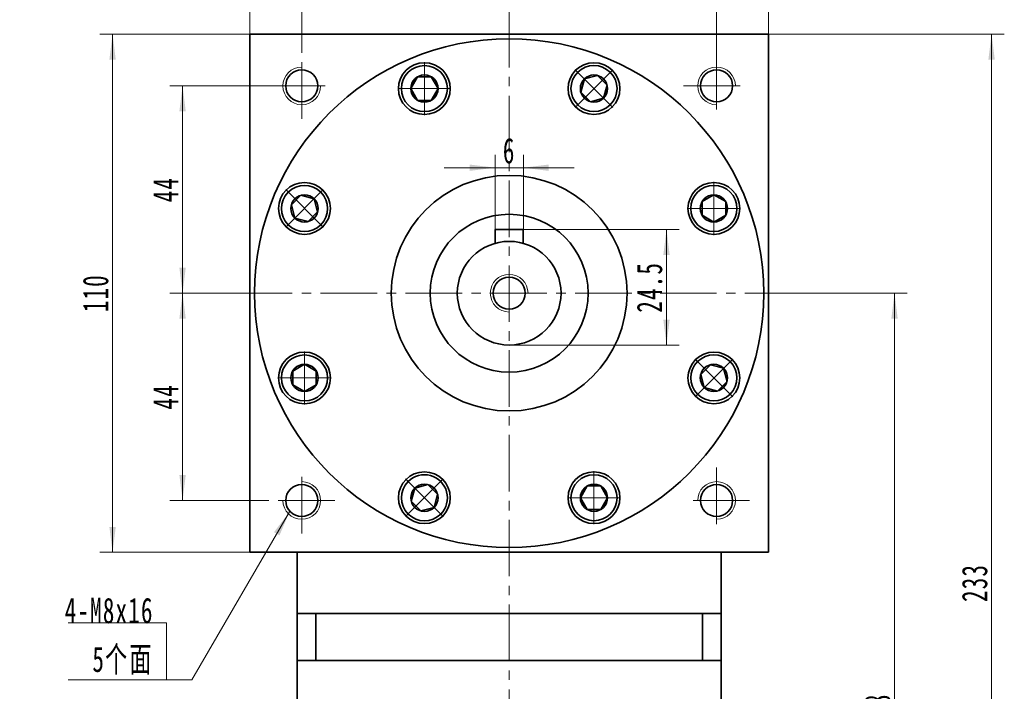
# Model space of a CAD drawing. Header units: millimetres. Extents: x 1110 to 2087, y -85 to 606.
# Tile 5 of 6: x 1616 to 1825, y 338 to 480. Entities that reach past the tile are written whole.
import ezdxf

# ---------------------------------------------------------------- set-up
doc = ezdxf.new("R2010")
doc.units = ezdxf.units.MM
doc.set_wipeout_variables(frame=1)
doc.linetypes.add('点画线', pattern=[18, 12, -2, 2, -2])
doc.layers.get('0').update_dxf_attribs({"lineweight": 35})
for name, color, linetype, lineweight in [('EB0', 7, 'Continuous', 35), ('中心线层', 1, '点画线', 18), ('尺寸线层', 3, 'Continuous', 18), ('粗实线层', 7, 'Continuous', 35)]:
    doc.layers.add(name, color=color, linetype=linetype, lineweight=lineweight)
doc.styles.add('标准', font='txt', dxfattribs={"width": 0.667})
doc.dimstyles.new('a4-1-1', dxfattribs={"dimtxt": 3, "dimasz": 3, "dimexe": 1.5, "dimexo": 0, "dimgap": 0.5, "dimtad": 1, "dimdec": 3, "dimdsep": 46, "dimtxsty": '标准', "dimblk": '_CAXARROW', "dimcen": 0, "dimdle": 6, "dimazin": 2, "dimtfac": 0.707107, "dimtdec": 3, "dimtix": 1, "dimtmove": 2, "dimatfit": 3, "dimfxl": 0, "dimfrac": 2, "dimtolj": 1, "dimarcsym": 0})

# ---------------------------------------------------------------- blocks, each defined once
blk = doc.blocks.new('*X14')
at = {"layer": '尺寸线层', "linetype": 'Continuous'}
for points in [[(1665, 502.89), (1670.4, 503.57), (1670.4, 502.22)], [(1775, 502.89), (1769.6, 503.57), (1769.6, 502.22)]]:
    blk.add_hatch(color=0, dxfattribs=at).paths.add_polyline_path(points, flags=0)
at = {"layer": '尺寸线层', "color": 0, "linetype": 'Continuous'}
for p, q in [((1665, 477.06), (1665, 505.59)), ((1775, 477.06), (1775, 505.59)), ((1665, 502.89), (1775, 502.89))]:
    blk.add_line(p, q, dxfattribs=at)
at = {"layer": '尺寸线层', "color": 0, "insert": (1720, 506.47), "char_height": 5.4, "width": 14.3527, "attachment_point": 5, "line_spacing_factor": 1.15057, "style": '标准'}
blk.add_mtext('\\T1.1;110', dxfattribs=at)
blk = doc.blocks.new('_CAXARROW')
blk.add_hatch(color=0).paths.add_polyline_path([(0, 0), (-1, 0.125), (-1, -0.125)], flags=0)
blk = doc.blocks.new('*X15')
at = {"layer": '尺寸线层', "linetype": 'Continuous'}
for points in [[(1635.87, 477.06), (1635.19, 471.66), (1636.54, 471.66)], [(1635.87, 367.06), (1635.19, 372.46), (1636.54, 372.46)]]:
    blk.add_hatch(color=0, dxfattribs=at).paths.add_polyline_path(points, flags=0)
at = {"layer": '尺寸线层', "color": 0, "linetype": 'Continuous'}
for p, q in [((1665, 477.06), (1633.17, 477.06)), ((1635.87, 367.06), (1635.87, 477.06)), ((1665, 367.06), (1633.17, 367.06))]:
    blk.add_line(p, q, dxfattribs=at)
at = {"layer": '尺寸线层', "color": 0, "insert": (1632.29, 422.06), "char_height": 5.4, "width": 14.3527, "attachment_point": 5, "rotation": 90, "line_spacing_factor": 1.15057, "style": '标准'}
blk.add_mtext('\\T1.1;110', dxfattribs=at)
blk = doc.blocks.new('*X16')
at = {"layer": '尺寸线层', "linetype": 'Continuous'}
for points in [[(1650.72, 466.06), (1651.39, 460.66), (1650.04, 460.66)], [(1650.72, 422.06), (1651.39, 427.46), (1650.04, 427.46)]]:
    blk.add_hatch(color=0, dxfattribs=at).paths.add_polyline_path(points, flags=0)
at = {"layer": '尺寸线层', "color": 0, "linetype": 'Continuous'}
for p, q in [((1669, 466.06), (1648.02, 466.06)), ((1650.72, 466.06), (1650.72, 422.06)), ((1662, 422.06), (1648.02, 422.06))]:
    blk.add_line(p, q, dxfattribs=at)
at = {"layer": '尺寸线层', "color": 0, "insert": (1647.14, 444.06), "char_height": 5.4, "width": 10.8, "attachment_point": 5, "rotation": 90, "line_spacing_factor": 1.15057, "style": '标准'}
blk.add_mtext('\\T1.1;44', dxfattribs=at)
blk = doc.blocks.new('*X17')
at = {"layer": '尺寸线层', "linetype": 'Continuous'}
for points in [[(1650.72, 422.06), (1651.39, 416.66), (1650.04, 416.66)], [(1650.72, 378.06), (1651.39, 383.46), (1650.04, 383.46)]]:
    blk.add_hatch(color=0, dxfattribs=at).paths.add_polyline_path(points, flags=0)
at = {"layer": '尺寸线层', "color": 0, "linetype": 'Continuous'}
for p, q in [((1662, 422.06), (1648.02, 422.06)), ((1650.72, 422.06), (1650.72, 378.06)), ((1669, 378.06), (1648.02, 378.06))]:
    blk.add_line(p, q, dxfattribs=at)
at = {"layer": '尺寸线层', "color": 0, "insert": (1647.14, 400.06), "char_height": 5.4, "width": 10.8, "attachment_point": 5, "rotation": 90, "line_spacing_factor": 1.15057, "style": '标准'}
blk.add_mtext('\\T1.1;44', dxfattribs=at)
blk = doc.blocks.new('*X18')
at = {"layer": '尺寸线层', "linetype": 'Continuous'}
for points in [[(1676, 488.64), (1681.4, 489.31), (1681.4, 487.96)], [(1720, 488.64), (1714.6, 489.31), (1714.6, 487.96)]]:
    blk.add_hatch(color=0, dxfattribs=at).paths.add_polyline_path(points, flags=0)
at = {"layer": '尺寸线层', "color": 0, "linetype": 'Continuous'}
for p, q in [((1676, 473.06), (1676, 491.34)), ((1720, 480.06), (1720, 491.34)), ((1676, 488.64), (1720, 488.64))]:
    blk.add_line(p, q, dxfattribs=at)
at = {"layer": '尺寸线层', "color": 0, "insert": (1698, 492.21), "char_height": 5.4, "width": 10.8, "attachment_point": 5, "line_spacing_factor": 1.15057, "style": '标准'}
blk.add_mtext('\\T1.1;44', dxfattribs=at)
blk = doc.blocks.new('*X19')
at = {"layer": '尺寸线层', "linetype": 'Continuous'}
for points in [[(1720, 488.64), (1725.4, 489.31), (1725.4, 487.96)], [(1764, 488.64), (1758.6, 489.31), (1758.6, 487.96)]]:
    blk.add_hatch(color=0, dxfattribs=at).paths.add_polyline_path(points, flags=0)
at = {"layer": '尺寸线层', "color": 0, "linetype": 'Continuous'}
for p, q in [((1720, 480.06), (1720, 491.34)), ((1764, 473.06), (1764, 491.34)), ((1720, 488.64), (1764, 488.64))]:
    blk.add_line(p, q, dxfattribs=at)
at = {"layer": '尺寸线层', "color": 0, "insert": (1742, 492.21), "char_height": 5.4, "width": 10.8, "attachment_point": 5, "line_spacing_factor": 1.15057, "style": '标准'}
blk.add_mtext('\\T1.1;44', dxfattribs=at)
blk = doc.blocks.new('*X20')
at = {"layer": '尺寸线层', "linetype": 'Continuous'}
for points in [[(1801.73, 422.06), (1802.41, 416.66), (1801.06, 416.66)], [(1801.73, 244.06), (1802.41, 249.46), (1801.06, 249.46)]]:
    blk.add_hatch(color=0, dxfattribs=at).paths.add_polyline_path(points, flags=0)
at = {"layer": '尺寸线层', "color": 0, "linetype": 'Continuous'}
for p, q in [((1778, 422.06), (1804.43, 422.06)), ((1801.73, 422.06), (1801.73, 244.06)), ((1785, 244.06), (1804.43, 244.06))]:
    blk.add_line(p, q, dxfattribs=at)
at = {"layer": '尺寸线层', "color": 0, "insert": (1798.16, 333.06), "char_height": 5.4, "width": 14.0022, "attachment_point": 5, "rotation": 90, "line_spacing_factor": 1.15057, "style": '标准'}
blk.add_mtext('\\T1.1;178', dxfattribs=at)
blk = doc.blocks.new('*X21')
at = {"layer": '尺寸线层', "linetype": 'Continuous'}
for points in [[(1822.32, 477.06), (1823, 471.66), (1821.65, 471.66)], [(1822.32, 244.06), (1823, 249.46), (1821.65, 249.46)]]:
    blk.add_hatch(color=0, dxfattribs=at).paths.add_polyline_path(points, flags=0)
at = {"layer": '尺寸线层', "color": 0, "linetype": 'Continuous'}
for p, q in [((1775, 477.06), (1825.02, 477.06)), ((1822.32, 477.06), (1822.32, 244.06)), ((1785, 244.06), (1825.02, 244.06))]:
    blk.add_line(p, q, dxfattribs=at)
at = {"layer": '尺寸线层', "color": 0, "insert": (1818.75, 360.56), "char_height": 5.4, "width": 14.4695, "attachment_point": 5, "rotation": 90, "line_spacing_factor": 1.15057, "style": '标准'}
blk.add_mtext('\\T1.1;233', dxfattribs=at)
blk = doc.blocks.new('*X22')
at = {"layer": '中心线层', "linetype": '点画线', "lineweight": 18}
for p, q in [((0, -5.64), (0, 5.64)), ((-5.64, 0), (5.64, 0))]:
    blk.add_line(p, q, dxfattribs=at)
at = {"layer": '粗实线层'}
for p, q in [((-2.89, 0), (-1.44, 2.5)), ((-1.44, 2.5), (1.44, 2.5)), ((2.89, 0), (1.44, 2.5)), ((2.89, 0), (1.44, 2.5)), ((-2.89, 0), (-1.44, -2.5)), ((2.89, 0), (1.44, -2.5)), ((-1.44, -2.5), (1.44, -2.5))]:
    blk.add_line(p, q, dxfattribs=at)
blk.add_circle((0, 0), 2.89, dxfattribs=at)
for start, end in [(0, 180), (180, 360)]:
    blk.add_arc((0, 0), 4.89, start, end, dxfattribs=at)
blk = doc.blocks.new('*X23')
at = {"layer": '尺寸线层', "linetype": 'Continuous'}
for points in [[(1753.37, 435.56), (1754.04, 430.16), (1752.69, 430.16)], [(1753.37, 411.06), (1754.04, 416.46), (1752.69, 416.46)]]:
    blk.add_hatch(color=0, dxfattribs=at).paths.add_polyline_path(points, flags=0)
at = {"layer": '尺寸线层', "color": 0, "linetype": 'Continuous'}
for p, q in [((1723, 435.56), (1756.07, 435.56)), ((1753.37, 435.56), (1753.37, 411.06)), ((1720, 411.06), (1756.07, 411.06))]:
    blk.add_line(p, q, dxfattribs=at)
at = {"layer": '尺寸线层', "color": 0, "insert": (1749.79, 423.31), "char_height": 5.4, "width": 19.7184, "attachment_point": 5, "rotation": 90, "line_spacing_factor": 1.15057, "style": '标准'}
blk.add_mtext('\\T1.1;24.5', dxfattribs=at)
blk = doc.blocks.new('*X24')
at = {"layer": '尺寸线层', "linetype": 'Continuous'}
for points in [[(1717, 448.7), (1711.6, 448.02), (1711.6, 449.37)], [(1723, 448.7), (1728.4, 448.02), (1728.4, 449.37)]]:
    blk.add_hatch(color=0, dxfattribs=at).paths.add_polyline_path(points, flags=0)
at = {"layer": '尺寸线层', "color": 0, "linetype": 'Continuous'}
for p, q in [((1717, 435.56), (1717, 451.4)), ((1723, 435.56), (1723, 451.4)), ((1733.8, 448.7), (1706.2, 448.7))]:
    blk.add_line(p, q, dxfattribs=at)
at = {"layer": '尺寸线层', "color": 0, "insert": (1720, 452.27), "char_height": 5.4, "width": 10.8, "attachment_point": 5, "line_spacing_factor": 1.15057, "style": '标准'}
blk.add_mtext('\\T1.1;6', dxfattribs=at)
blk = doc.blocks.new('*X28')
at = {"layer": '尺寸线层', "linetype": 'Continuous'}
blk.add_hatch(color=0, dxfattribs=at).paths.add_polyline_path([(26.13, 35.68), (24, 30.67), (22.84, 31.35)], flags=0)
at = {"layer": '尺寸线层', "color": 0, "linetype": 'Continuous'}
blk.add_line((26.13, 35.68), (5.4, 0), dxfattribs=at)
at = {"layer": '尺寸线层', "color": 0}
for p, q in [((0, 12.11), (-20.82, 12.11)), ((0, 0), (0, 12.11)), ((0, 0), (-20.82, 0)), ((5.4, 0), (0, 0))]:
    blk.add_line(p, q, dxfattribs=at)
at = {"layer": '尺寸线层', "color": 0, "insert": (-2.7, 1.08), "char_height": 5.4, "width": 36.2438, "attachment_point": 9, "line_spacing_factor": 1.15057, "style": '标准'}
blk.add_mtext('\\T1.1;4-M8x16\\P5个面', dxfattribs=at)

msp = doc.modelspace()

# ---------------------------------------------------------------- linework, layer by layer
at = {"layer": 'EB0'}
for p, q in [((1764.9965, 354.0642), (1674.9965, 354.0642)), ((1674.9965, 354.0642), (1674.9965, 344.0642)), ((1678.9965, 354.0642), (1678.9965, 344.0642)), ((1759.9965, 354.0642), (1764.9965, 354.0642)), ((1760.9965, 354.0642), (1760.9965, 344.0642)), ((1764.9965, 354.0642), (1764.9965, 344.0642)), ((1674.9965, 344.0642), (1674.9965, 309.5642)), ((1764.9965, 344.0642), (1674.9965, 344.0642)), ((1764.9965, 344.0642), (1764.9965, 309.5642))]:
    msp.add_line(p, q, dxfattribs=at)
at = {"layer": '中心线层'}
for p, q in [((1719.9965, 235.9705), (1719.9965, 480.0594)), ((1675.9965, 459.0642), (1675.9965, 473.0642)), ((1763.9965, 473.0642), (1763.9965, 459.0642)), ((1668.9965, 466.0642), (1682.9965, 466.0642)), ((1756.9965, 466.0642), (1770.9965, 466.0642)), ((1661.9965, 422.0642), (1777.9965, 422.0642)), ((1675.9965, 371.0642), (1675.9965, 385.0642)), ((1763.9965, 385.0642), (1763.9965, 371.0642)), ((1682.9965, 378.0642), (1668.9965, 378.0642)), ((1770.9965, 378.0642), (1756.9965, 378.0642))]:
    msp.add_line(p, q, dxfattribs=at)
at = {"layer": '粗实线层'}
for p, q in [((1722.9965, 435.5642), (1716.9965, 435.5642)), ((1716.9965, 435.5642), (1716.9965, 432.6472)), ((1722.9965, 435.5642), (1722.9965, 432.6472)), ((1674.9965, 354.0642), (1674.9965, 367.0642)), ((1764.9965, 354.0642), (1764.9965, 367.0642))]:
    msp.add_line(p, q, dxfattribs=at)
for points in [[(1664.9965, 367.0642), (1664.9965, 477.0642)], [(1664.9965, 476.4642), (1664.9965, 477.0642), (1774.9965, 477.0642), (1774.9965, 476.4642)], [(1774.9965, 367.0642), (1774.9965, 477.0642)], [(1774.9965, 367.0642), (1664.9965, 367.0642)]]:
    msp.add_lwpolyline(points, dxfattribs=at)
for centre, radius in [((1719.9965, 422.0642), 54), ((1702.0104, 465.4865), 5.5), ((1737.9826, 465.4865), 5.5), ((1675.9965, 466.0642), 3.4), ((1763.9965, 466.0642), 3.4), ((1719.9965, 422.0642), 25), ((1676.5741, 440.0503), 5.5), ((1763.4188, 440.0503), 5.5), ((1719.9965, 422.0642), 16.75), ((1719.9965, 422.0642), 11), ((1719.9965, 422.0642), 3.4), ((1676.5741, 404.0781), 5.5), ((1763.4188, 404.0781), 5.5), ((1702.0104, 378.6419), 5.5), ((1737.9826, 378.6419), 5.5), ((1675.9965, 378.0642), 3.4), ((1763.9965, 378.0642), 3.4)]:
    msp.add_circle(centre, radius, dxfattribs=at)
at = {"layer": '粗实线层', "lineweight": 18}
for centre, start, end in [((1675.9965, 466.0642), 90, 360), ((1763.9965, 466.0642), 0, 270), ((1719.9965, 422.0642), 0, 270), ((1675.9965, 378.0642), 180, 90), ((1763.9965, 378.0642), 270, 180)]:
    msp.add_arc(centre, 4, start, end, dxfattribs=at)

# ---------------------------------------------------------------- block references
at = {"layer": '尺寸线层'}
msp.add_blockref('*X28', (1647.2802, 339.9984), dxfattribs=at)

# ---------------------------------------------------------------- dimensions: what is measured, and where the dimension line sits
for base, p1, p2, picture, middle in [((1774.9965, 502.8942), (1664.9965, 477.0642), (1774.9965, 477.0642), '*X14', (1719.9965, 506.4651)), ((1719.9965, 488.6382), (1675.9965, 473.0642), (1719.9965, 480.0594), '*X18', (1697.9965, 492.2091)), ((1763.9965, 488.6382), (1719.9965, 480.0594), (1763.9965, 473.0642), '*X19', (1741.9965, 492.2091)), ((1716.9965, 448.6976), (1722.9965, 435.5642), (1716.9965, 435.5642), '*X24', (1719.9965, 452.2684))]:
    dim = msp.add_linear_dim(base=base, p1=p1, p2=p2, dimstyle='a4-1-1', override={"dimsah": 1, "dimtfill": 1, "dimtzin": 8}, dxfattribs=at)
    dim.commit()
    dim.dimension.update_dxf_attribs({"geometry": picture, "text_midpoint": middle})
for base, p1, p2, angle, picture, middle in [((1635.8653, 477.0642), (1664.9965, 367.0642), (1664.9965, 477.0642), 90, '*X15', (1632.2945, 422.0642)), ((1822.3211, 244.0638), (1774.9965, 477.0642), (1784.9965, 244.0638), 270, '*X21', (1818.7503, 360.564)), ((1650.7153, 422.0642), (1668.9965, 466.0642), (1661.9965, 422.0642), 270, '*X16', (1647.1445, 444.0642)), ((1753.3652, 411.0642), (1722.9965, 435.5642), (1719.9965, 411.0642), 270, '*X23', (1749.7944, 423.3142)), ((1650.7153, 378.0642), (1661.9965, 422.0642), (1668.9965, 378.0642), 270, '*X17', (1647.1445, 400.0642)), ((1801.7303, 244.0638), (1777.9965, 422.0642), (1784.9965, 244.0638), 270, '*X20', (1798.1595, 333.064))]:
    dim = msp.add_linear_dim(base=base, p1=p1, p2=p2, angle=angle, dimstyle='a4-1-1', override={"dimsah": 1, "dimtfill": 1, "dimtzin": 8}, dxfattribs=at)
    dim.commit()
    dim.dimension.update_dxf_attribs({"geometry": picture, "text_midpoint": middle})

# ---------------------------------------------------------------- next in the draw order: wipeouts: each hides what was drawn before it
for points in [[(1706.9004, 465.4865), (1706.9003, 465.514), (1706.9, 465.5415), (1706.8997, 465.569), (1706.8991, 465.5964), (1706.8984, 465.6239), (1706.8976, 465.6514), (1706.8966, 465.6788), (1706.8954, 465.7063), (1706.8941, 465.7337), (1706.8926, 465.7612), (1706.891, 465.7886), (1706.8892, 465.816), (1706.8873, 465.8434), (1706.8852, 465.8708), (1706.883, 465.8982), (1706.8806, 465.9256), (1706.8781, 465.9529), (1706.8754, 465.9803), (1706.8725, 466.0076), (1706.8695, 466.0349), (1706.8663, 466.0622), (1706.863, 466.0895), (1706.8596, 466.1167), (1706.856, 466.144), (1706.8522, 466.1712), (1706.8483, 466.1984), (1706.8442, 466.2256), (1706.84, 466.2527), (1706.8356, 466.2798), (1706.831, 466.3069), (1706.831, 466.3069), (1706.7874, 466.5313), (1706.7334, 466.7533), (1706.6691, 466.9726), (1706.5945, 467.1887), (1706.51, 467.401), (1706.4156, 467.6092), (1706.3116, 467.8127), (1706.1983, 468.0111), (1706.0757, 468.204), (1705.9443, 468.391), (1705.8043, 468.5717), (1705.656, 468.7456), (1705.4998, 468.9123), (1705.3359, 469.0716), (1705.1647, 469.2231), (1704.9867, 469.3664), (1704.8022, 469.5012), (1704.6115, 469.6273), (1704.4152, 469.7443), (1704.2137, 469.852), (1704.0073, 469.9502), (1703.7965, 470.0386), (1703.5819, 470.1171), (1703.3638, 470.1855), (1703.1428, 470.2436), (1702.9193, 470.2913), (1702.6938, 470.3285), (1702.4668, 470.3552), (1702.2388, 470.3712), (1702.0104, 470.3765), (1702.0104, 470.3765), (1701.7819, 470.3712), (1701.5539, 470.3552), (1701.3269, 470.3285), (1701.1014, 470.2913), (1700.8779, 470.2436), (1700.6569, 470.1855), (1700.4388, 470.1171), (1700.2242, 470.0386), (1700.0134, 469.9502), (1699.807, 469.852), (1699.6055, 469.7443), (1699.4092, 469.6273), (1699.2185, 469.5012), (1699.034, 469.3664), (1698.856, 469.2231), (1698.6848, 469.0716), (1698.5209, 468.9123), (1698.3647, 468.7456), (1698.2164, 468.5717), (1698.0764, 468.391), (1697.945, 468.204), (1697.8224, 468.0111), (1697.7091, 467.8127), (1697.6051, 467.6092), (1697.5107, 467.401), (1697.4262, 467.1887), (1697.3516, 466.9726), (1697.2873, 466.7533), (1697.2333, 466.5313), (1697.1897, 466.3069), (1697.1897, 466.3069), (1697.1851, 466.2798), (1697.1807, 466.2527), (1697.1765, 466.2256), (1697.1724, 466.1984), (1697.1685, 466.1712), (1697.1647, 466.144), (1697.1611, 466.1167), (1697.1577, 466.0895), (1697.1544, 466.0622), (1697.1512, 466.0349), (1697.1482, 466.0076), (1697.1453, 465.9803), (1697.1426, 465.9529), (1697.1401, 465.9256), (1697.1377, 465.8982), (1697.1355, 465.8708), (1697.1334, 465.8434), (1697.1315, 465.816), (1697.1297, 465.7886), (1697.1281, 465.7612), (1697.1266, 465.7337), (1697.1253, 465.7063), (1697.1241, 465.6788), (1697.1231, 465.6514), (1697.1223, 465.6239), (1697.1216, 465.5964), (1697.121, 465.569), (1697.1207, 465.5415), (1697.1204, 465.514), (1697.1204, 465.4865), (1697.1204, 465.4865), (1697.1271, 465.2306), (1697.1471, 464.9754), (1697.1806, 464.7216), (1697.2272, 464.4698), (1697.287, 464.2209), (1697.3597, 463.9754), (1697.4451, 463.7341), (1697.5431, 463.4976), (1697.6533, 463.2665), (1697.7755, 463.0415), (1697.9093, 462.8232), (1698.0543, 462.6123), (1698.2101, 462.4092), (1698.3764, 462.2145), (1698.5526, 462.0288), (1698.7383, 461.8526), (1698.933, 461.6863), (1699.1361, 461.5304), (1699.3471, 461.3854), (1699.5654, 461.2517), (1699.7903, 461.1295), (1700.0214, 461.0193), (1700.2579, 460.9213), (1700.4993, 460.8359), (1700.7447, 460.7632), (1700.9937, 460.7034), (1701.2454, 460.6567), (1701.4992, 460.6233), (1701.7544, 460.6032), (1702.0104, 460.5965), (1702.0104, 460.5965), (1702.2663, 460.6032), (1702.5215, 460.6233), (1702.7753, 460.6567), (1703.027, 460.7034), (1703.276, 460.7632), (1703.5214, 460.8359), (1703.7628, 460.9213), (1703.9993, 461.0193), (1704.2304, 461.1295), (1704.4554, 461.2517), (1704.6736, 461.3854), (1704.8846, 461.5304), (1705.0877, 461.6863), (1705.2824, 461.8526), (1705.4681, 462.0288), (1705.6443, 462.2145), (1705.8106, 462.4092), (1705.9664, 462.6123), (1706.1114, 462.8232), (1706.2452, 463.0415), (1706.3674, 463.2665), (1706.4776, 463.4976), (1706.5756, 463.7341), (1706.661, 463.9754), (1706.7337, 464.2209), (1706.7935, 464.4698), (1706.8401, 464.7216), (1706.8736, 464.9754), (1706.8936, 465.2306)], [(1741.4403, 462.0288), (1741.4597, 462.0483), (1741.479, 462.0679), (1741.4981, 462.0876), (1741.5172, 462.1074), (1741.5361, 462.1273), (1741.5549, 462.1473), (1741.5736, 462.1674), (1741.5922, 462.1877), (1741.6107, 462.208), (1741.6291, 462.2284), (1741.6473, 462.249), (1741.6655, 462.2696), (1741.6835, 462.2904), (1741.7014, 462.3112), (1741.7192, 462.3321), (1741.7368, 462.3532), (1741.7544, 462.3743), (1741.7718, 462.3956), (1741.7891, 462.4169), (1741.8063, 462.4384), (1741.8234, 462.4599), (1741.8403, 462.4815), (1741.8571, 462.5032), (1741.8738, 462.5251), (1741.8904, 462.547), (1741.9069, 462.569), (1741.9232, 462.5911), (1741.9394, 462.6133), (1741.9555, 462.6355), (1741.9714, 462.6579), (1741.9714, 462.6579), (1742.0993, 462.8474), (1742.2181, 463.0426), (1742.3276, 463.2432), (1742.4277, 463.4486), (1742.5181, 463.6585), (1742.5985, 463.8725), (1742.6689, 464.0899), (1742.729, 464.3104), (1742.7788, 464.5334), (1742.8181, 464.7586), (1742.8468, 464.9853), (1742.8649, 465.2131), (1742.8724, 465.4416), (1742.8691, 465.6701), (1742.8552, 465.8982), (1742.8307, 466.1254), (1742.7955, 466.3512), (1742.7499, 466.5752), (1742.6938, 466.7967), (1742.6274, 467.0154), (1742.5509, 467.2308), (1742.4644, 467.4423), (1742.3682, 467.6496), (1742.2623, 467.8521), (1742.1471, 468.0495), (1742.0228, 468.2413), (1741.8897, 468.4271), (1741.748, 468.6064), (1741.5981, 468.7789), (1741.4403, 468.9443), (1741.4403, 468.9443), (1741.275, 469.1021), (1741.1025, 469.252), (1740.9231, 469.3936), (1740.7374, 469.5267), (1740.5456, 469.651), (1740.3482, 469.7662), (1740.1457, 469.8721), (1739.9384, 469.9684), (1739.7268, 470.0549), (1739.5115, 470.1314), (1739.2928, 470.1977), (1739.0712, 470.2538), (1738.8473, 470.2995), (1738.6215, 470.3346), (1738.3943, 470.3592), (1738.1661, 470.3731), (1737.9376, 470.3763), (1737.7092, 470.3689), (1737.4814, 470.3508), (1737.2546, 470.322), (1737.0295, 470.2828), (1736.8064, 470.233), (1736.586, 470.1728), (1736.3685, 470.1025), (1736.1546, 470.022), (1735.9447, 469.9316), (1735.7392, 469.8316), (1735.5387, 469.722), (1735.3434, 469.6032), (1735.154, 469.4754), (1735.154, 469.4754), (1735.1316, 469.4594), (1735.1093, 469.4433), (1735.0871, 469.4271), (1735.065, 469.4108), (1735.043, 469.3944), (1735.0211, 469.3778), (1734.9993, 469.3611), (1734.9776, 469.3442), (1734.9559, 469.3273), (1734.9344, 469.3102), (1734.913, 469.293), (1734.8916, 469.2757), (1734.8704, 469.2583), (1734.8492, 469.2408), (1734.8282, 469.2231), (1734.8073, 469.2053), (1734.7864, 469.1874), (1734.7657, 469.1694), (1734.745, 469.1513), (1734.7245, 469.133), (1734.704, 469.1146), (1734.6837, 469.0962), (1734.6635, 469.0776), (1734.6434, 469.0589), (1734.6233, 469.0401), (1734.6034, 469.0211), (1734.5836, 469.0021), (1734.5639, 468.9829), (1734.5443, 468.9637), (1734.5248, 468.9443), (1734.5248, 468.9443), (1734.3486, 468.7586), (1734.1823, 468.5639), (1734.0265, 468.3608), (1733.8815, 468.1498), (1733.7477, 467.9315), (1733.6256, 467.7065), (1733.5154, 467.4755), (1733.4174, 467.239), (1733.3319, 466.9976), (1733.2592, 466.7522), (1733.1995, 466.5032), (1733.1528, 466.2515), (1733.1194, 465.9977), (1733.0993, 465.7425), (1733.0926, 465.4865), (1733.0993, 465.2306), (1733.1194, 464.9754), (1733.1528, 464.7216), (1733.1995, 464.4698), (1733.2592, 464.2209), (1733.3319, 463.9754), (1733.4174, 463.7341), (1733.5154, 463.4976), (1733.6256, 463.2665), (1733.7477, 463.0415), (1733.8815, 462.8232), (1734.0265, 462.6123), (1734.1823, 462.4092), (1734.3486, 462.2145), (1734.5248, 462.0288), (1734.5248, 462.0288), (1734.7105, 461.8526), (1734.9052, 461.6863), (1735.1083, 461.5304), (1735.3193, 461.3854), (1735.5376, 461.2517), (1735.7626, 461.1295), (1735.9937, 461.0193), (1736.2302, 460.9213), (1736.4715, 460.8359), (1736.717, 460.7632), (1736.9659, 460.7034), (1737.2176, 460.6567), (1737.4714, 460.6233), (1737.7267, 460.6032), (1737.9826, 460.5965), (1738.2385, 460.6032), (1738.4937, 460.6233), (1738.7476, 460.6567), (1738.9993, 460.7034), (1739.2482, 460.7632), (1739.4937, 460.8359), (1739.735, 460.9213), (1739.9715, 461.0193), (1740.2026, 461.1295), (1740.4276, 461.2517), (1740.6459, 461.3854), (1740.8569, 461.5304), (1741.06, 461.6863), (1741.2546, 461.8526)], [(1680.0319, 443.5081), (1680.0124, 443.5274), (1679.9928, 443.5467), (1679.9731, 443.5659), (1679.9533, 443.5849), (1679.9334, 443.6038), (1679.9134, 443.6227), (1679.8932, 443.6414), (1679.873, 443.66), (1679.8527, 443.6784), (1679.8322, 443.6968), (1679.8117, 443.715), (1679.7911, 443.7332), (1679.7703, 443.7512), (1679.7495, 443.7691), (1679.7285, 443.7869), (1679.7075, 443.8045), (1679.6863, 443.8221), (1679.6651, 443.8395), (1679.6438, 443.8568), (1679.6223, 443.874), (1679.6008, 443.8911), (1679.5792, 443.908), (1679.5574, 443.9249), (1679.5356, 443.9416), (1679.5137, 443.9581), (1679.4917, 443.9746), (1679.4696, 443.9909), (1679.4474, 444.0071), (1679.4251, 444.0232), (1679.4028, 444.0392), (1679.4028, 444.0392), (1679.2133, 444.167), (1679.0181, 444.2858), (1678.8175, 444.3954), (1678.612, 444.4954), (1678.4021, 444.5858), (1678.1882, 444.6663), (1677.9708, 444.7366), (1677.7503, 444.7968), (1677.5272, 444.8465), (1677.3021, 444.8858), (1677.0754, 444.9146), (1676.8475, 444.9327), (1676.6191, 444.9401), (1676.3906, 444.9369), (1676.1625, 444.923), (1675.9353, 444.8984), (1675.7094, 444.8633), (1675.4855, 444.8176), (1675.2639, 444.7615), (1675.0452, 444.6952), (1674.8299, 444.6187), (1674.6183, 444.5322), (1674.4111, 444.4359), (1674.2085, 444.33), (1674.0111, 444.2148), (1673.8194, 444.0905), (1673.6336, 443.9574), (1673.4542, 443.8157), (1673.2817, 443.6659), (1673.1164, 443.5081), (1673.1164, 443.5081), (1672.9586, 443.3427), (1672.8087, 443.1702), (1672.6671, 442.9909), (1672.5339, 442.8051), (1672.4096, 442.6133), (1672.2944, 442.4159), (1672.1886, 442.2134), (1672.0923, 442.0061), (1672.0058, 441.7946), (1671.9293, 441.5792), (1671.8629, 441.3605), (1671.8069, 441.139), (1671.7612, 440.915), (1671.726, 440.6892), (1671.7015, 440.462), (1671.6876, 440.2339), (1671.6843, 440.0053), (1671.6918, 439.7769), (1671.7099, 439.5491), (1671.7386, 439.3224), (1671.7779, 439.0972), (1671.8277, 438.8742), (1671.8878, 438.6537), (1671.9582, 438.4362), (1672.0387, 438.2223), (1672.129, 438.0124), (1672.2291, 437.8069), (1672.3387, 437.6064), (1672.4575, 437.4111), (1672.5853, 437.2217), (1672.5853, 437.2217), (1672.6012, 437.1993), (1672.6173, 437.177), (1672.6335, 437.1548), (1672.6499, 437.1328), (1672.6663, 437.1107), (1672.6829, 437.0888), (1672.6996, 437.067), (1672.7164, 437.0453), (1672.7334, 437.0237), (1672.7504, 437.0021), (1672.7676, 436.9807), (1672.7849, 436.9594), (1672.8024, 436.9381), (1672.8199, 436.917), (1672.8376, 436.8959), (1672.8554, 436.875), (1672.8733, 436.8541), (1672.8913, 436.8334), (1672.9094, 436.8127), (1672.9277, 436.7922), (1672.946, 436.7718), (1672.9645, 436.7514), (1672.9831, 436.7312), (1673.0018, 436.7111), (1673.0206, 436.6911), (1673.0395, 436.6711), (1673.0586, 436.6513), (1673.0777, 436.6316), (1673.097, 436.612), (1673.1164, 436.5926), (1673.1164, 436.5926), (1673.3021, 436.4163), (1673.4968, 436.2501), (1673.6999, 436.0942), (1673.9108, 435.9492), (1674.1291, 435.8155), (1674.3541, 435.6933), (1674.5852, 435.5831), (1674.8217, 435.4851), (1675.063, 435.3996), (1675.3085, 435.3269), (1675.5574, 435.2672), (1675.8092, 435.2205), (1676.063, 435.1871), (1676.3182, 435.167), (1676.5741, 435.1603), (1676.8301, 435.167), (1677.0853, 435.1871), (1677.3391, 435.2205), (1677.5908, 435.2672), (1677.8398, 435.3269), (1678.0852, 435.3996), (1678.3266, 435.4851), (1678.5631, 435.5831), (1678.7941, 435.6933), (1679.0191, 435.8155), (1679.2374, 435.9492), (1679.4484, 436.0942), (1679.6515, 436.2501), (1679.8462, 436.4163), (1680.0319, 436.5926), (1680.0319, 436.5926), (1680.2081, 436.7783), (1680.3744, 436.9729), (1680.5302, 437.176), (1680.6752, 437.387), (1680.809, 437.6053), (1680.9312, 437.8303), (1681.0414, 438.0614), (1681.1393, 438.2979), (1681.2248, 438.5392), (1681.2975, 438.7847), (1681.3573, 439.0336), (1681.4039, 439.2854), (1681.4373, 439.5392), (1681.4574, 439.7944), (1681.4641, 440.0503), (1681.4574, 440.3062), (1681.4373, 440.5615), (1681.4039, 440.8153), (1681.3573, 441.067), (1681.2975, 441.3159), (1681.2248, 441.5614), (1681.1393, 441.8027), (1681.0414, 442.0393), (1680.9312, 442.2703), (1680.809, 442.4953), (1680.6752, 442.7136), (1680.5302, 442.9246), (1680.3744, 443.1277), (1680.2081, 443.3224)], [(1763.4188, 435.1603), (1763.4463, 435.1604), (1763.4738, 435.1606), (1763.5012, 435.161), (1763.5287, 435.1615), (1763.5562, 435.1622), (1763.5836, 435.1631), (1763.6111, 435.1641), (1763.6385, 435.1653), (1763.666, 435.1666), (1763.6934, 435.168), (1763.7209, 435.1697), (1763.7483, 435.1714), (1763.7757, 435.1734), (1763.8031, 435.1754), (1763.8305, 435.1777), (1763.8578, 435.1801), (1763.8852, 435.1826), (1763.9125, 435.1853), (1763.9399, 435.1882), (1763.9672, 435.1912), (1763.9945, 435.1943), (1764.0218, 435.1976), (1764.049, 435.2011), (1764.0763, 435.2047), (1764.1035, 435.2085), (1764.1307, 435.2124), (1764.1578, 435.2165), (1764.185, 435.2207), (1764.2121, 435.2251), (1764.2392, 435.2296), (1764.2392, 435.2296), (1764.4636, 435.2732), (1764.6856, 435.3273), (1764.9049, 435.3916), (1765.121, 435.4661), (1765.3333, 435.5507), (1765.5414, 435.645), (1765.745, 435.749), (1765.9434, 435.8624), (1766.1363, 435.9849), (1766.3233, 436.1164), (1766.5039, 436.2564), (1766.6778, 436.4046), (1766.8446, 436.5609), (1767.0039, 436.7248), (1767.1554, 436.8959), (1767.2987, 437.074), (1767.4335, 437.2585), (1767.5596, 437.4491), (1767.6766, 437.6454), (1767.7843, 437.847), (1767.8825, 438.0534), (1767.9709, 438.2641), (1768.0494, 438.4788), (1768.1178, 438.6968), (1768.1759, 438.9179), (1768.2236, 439.1414), (1768.2608, 439.3669), (1768.2875, 439.5939), (1768.3035, 439.8218), (1768.3088, 440.0503), (1768.3088, 440.0503), (1768.3035, 440.2788), (1768.2875, 440.5068), (1768.2608, 440.7338), (1768.2236, 440.9593), (1768.1759, 441.1828), (1768.1178, 441.4038), (1768.0494, 441.6219), (1767.9709, 441.8365), (1767.8825, 442.0472), (1767.7843, 442.2536), (1767.6766, 442.4552), (1767.5596, 442.6515), (1767.4335, 442.8421), (1767.2987, 443.0267), (1767.1554, 443.2047), (1767.0039, 443.3758), (1766.8446, 443.5397), (1766.6778, 443.696), (1766.5039, 443.8443), (1766.3233, 443.9843), (1766.1363, 444.1157), (1765.9434, 444.2382), (1765.745, 444.3516), (1765.5414, 444.4556), (1765.3333, 444.55), (1765.121, 444.6345), (1764.9049, 444.709), (1764.6856, 444.7734), (1764.4636, 444.8274), (1764.2392, 444.871), (1764.2392, 444.871), (1764.2121, 444.8755), (1764.185, 444.8799), (1764.1578, 444.8841), (1764.1307, 444.8882), (1764.1035, 444.8921), (1764.0763, 444.8959), (1764.049, 444.8995), (1764.0218, 444.903), (1763.9945, 444.9063), (1763.9672, 444.9095), (1763.9399, 444.9125), (1763.9125, 444.9153), (1763.8852, 444.918), (1763.8578, 444.9206), (1763.8305, 444.923), (1763.8031, 444.9252), (1763.7757, 444.9273), (1763.7483, 444.9292), (1763.7209, 444.931), (1763.6934, 444.9326), (1763.666, 444.9341), (1763.6385, 444.9354), (1763.6111, 444.9365), (1763.5836, 444.9375), (1763.5562, 444.9384), (1763.5287, 444.9391), (1763.5012, 444.9396), (1763.4738, 444.94), (1763.4463, 444.9402), (1763.4188, 444.9403), (1763.4188, 444.9403), (1763.1629, 444.9336), (1762.9077, 444.9135), (1762.6538, 444.8801), (1762.4021, 444.8335), (1762.1532, 444.7737), (1761.9077, 444.701), (1761.6664, 444.6155), (1761.4299, 444.5176), (1761.1988, 444.4073), (1760.9738, 444.2852), (1760.7555, 444.1514), (1760.5445, 444.0064), (1760.3414, 443.8506), (1760.1468, 443.6843), (1759.9611, 443.5081), (1759.7848, 443.3224), (1759.6186, 443.1277), (1759.4627, 442.9246), (1759.3177, 442.7136), (1759.1839, 442.4953), (1759.0618, 442.2703), (1758.9516, 442.0393), (1758.8536, 441.8027), (1758.7681, 441.5614), (1758.6954, 441.3159), (1758.6357, 441.067), (1758.589, 440.8153), (1758.5556, 440.5615), (1758.5355, 440.3062), (1758.5288, 440.0503), (1758.5288, 440.0503), (1758.5355, 439.7944), (1758.5556, 439.5392), (1758.589, 439.2854), (1758.6357, 439.0336), (1758.6954, 438.7847), (1758.7681, 438.5392), (1758.8536, 438.2979), (1758.9516, 438.0614), (1759.0618, 437.8303), (1759.1839, 437.6053), (1759.3177, 437.387), (1759.4627, 437.176), (1759.6186, 436.9729), (1759.7848, 436.7783), (1759.9611, 436.5926), (1760.1468, 436.4163), (1760.3414, 436.2501), (1760.5445, 436.0942), (1760.7555, 435.9492), (1760.9738, 435.8155), (1761.1988, 435.6933), (1761.4299, 435.5831), (1761.6664, 435.4851), (1761.9077, 435.3996), (1762.1532, 435.3269), (1762.4021, 435.2672), (1762.6538, 435.2205), (1762.9077, 435.1871), (1763.1629, 435.167)], [(1676.5741, 408.9681), (1676.5467, 408.968), (1676.5192, 408.9678), (1676.4917, 408.9674), (1676.4642, 408.9668), (1676.4368, 408.9661), (1676.4093, 408.9653), (1676.3818, 408.9643), (1676.3544, 408.9631), (1676.3269, 408.9618), (1676.2995, 408.9604), (1676.2721, 408.9587), (1676.2447, 408.957), (1676.2173, 408.955), (1676.1899, 408.9529), (1676.1625, 408.9507), (1676.1351, 408.9483), (1676.1077, 408.9458), (1676.0804, 408.9431), (1676.0531, 408.9402), (1676.0258, 408.9372), (1675.9985, 408.9341), (1675.9712, 408.9308), (1675.9439, 408.9273), (1675.9167, 408.9237), (1675.8895, 408.9199), (1675.8623, 408.916), (1675.8351, 408.9119), (1675.808, 408.9077), (1675.7808, 408.9033), (1675.7537, 408.8988), (1675.7537, 408.8988), (1675.5294, 408.8552), (1675.3073, 408.8011), (1675.088, 408.7368), (1674.872, 408.6623), (1674.6596, 408.5777), (1674.4515, 408.4834), (1674.248, 408.3794), (1674.0495, 408.266), (1673.8566, 408.1434), (1673.6696, 408.012), (1673.489, 407.872), (1673.3151, 407.7237), (1673.1483, 407.5675), (1672.989, 407.4036), (1672.8376, 407.2325), (1672.6943, 407.0544), (1672.5594, 406.8699), (1672.4334, 406.6793), (1672.3164, 406.483), (1672.2086, 406.2814), (1672.1105, 406.075), (1672.022, 405.8643), (1671.9435, 405.6496), (1671.8752, 405.4315), (1671.8171, 405.2105), (1671.7694, 404.987), (1671.7321, 404.7615), (1671.7055, 404.5345), (1671.6895, 404.3066), (1671.6841, 404.0781), (1671.6841, 404.0781), (1671.6895, 403.8496), (1671.7055, 403.6216), (1671.7321, 403.3946), (1671.7694, 403.1691), (1671.8171, 402.9456), (1671.8752, 402.7246), (1671.9435, 402.5065), (1672.022, 402.2919), (1672.1105, 402.0811), (1672.2086, 401.8748), (1672.3164, 401.6732), (1672.4334, 401.4769), (1672.5594, 401.2862), (1672.6943, 401.1017), (1672.8376, 400.9237), (1672.989, 400.7525), (1673.1483, 400.5887), (1673.3151, 400.4324), (1673.489, 400.2841), (1673.6696, 400.1441), (1673.8566, 400.0127), (1674.0495, 399.8902), (1674.248, 399.7768), (1674.4515, 399.6728), (1674.6596, 399.5784), (1674.872, 399.4939), (1675.088, 399.4194), (1675.3073, 399.355), (1675.5294, 399.301), (1675.7537, 399.2574), (1675.7537, 399.2574), (1675.7808, 399.2528), (1675.808, 399.2485), (1675.8351, 399.2442), (1675.8623, 399.2402), (1675.8895, 399.2362), (1675.9167, 399.2325), (1675.9439, 399.2289), (1675.9712, 399.2254), (1675.9985, 399.2221), (1676.0258, 399.2189), (1676.0531, 399.2159), (1676.0804, 399.2131), (1676.1077, 399.2104), (1676.1351, 399.2078), (1676.1625, 399.2054), (1676.1899, 399.2032), (1676.2173, 399.2011), (1676.2447, 399.1992), (1676.2721, 399.1974), (1676.2995, 399.1958), (1676.3269, 399.1943), (1676.3544, 399.193), (1676.3818, 399.1919), (1676.4093, 399.1909), (1676.4368, 399.19), (1676.4642, 399.1893), (1676.4917, 399.1888), (1676.5192, 399.1884), (1676.5467, 399.1881), (1676.5741, 399.1881), (1676.5741, 399.1881), (1676.8301, 399.1948), (1677.0853, 399.2149), (1677.3391, 399.2483), (1677.5908, 399.2949), (1677.8398, 399.3547), (1678.0852, 399.4274), (1678.3266, 399.5129), (1678.5631, 399.6108), (1678.7941, 399.7211), (1679.0191, 399.8432), (1679.2374, 399.977), (1679.4484, 400.122), (1679.6515, 400.2778), (1679.8462, 400.4441), (1680.0319, 400.6203), (1680.2081, 400.806), (1680.3744, 401.0007), (1680.5302, 401.2038), (1680.6752, 401.4148), (1680.809, 401.6331), (1680.9312, 401.8581), (1681.0414, 402.0891), (1681.1393, 402.3257), (1681.2248, 402.567), (1681.2975, 402.8124), (1681.3573, 403.0614), (1681.4039, 403.3131), (1681.4373, 403.5669), (1681.4574, 403.8221), (1681.4641, 404.0781), (1681.4641, 404.0781), (1681.4574, 404.334), (1681.4373, 404.5892), (1681.4039, 404.843), (1681.3573, 405.0948), (1681.2975, 405.3437), (1681.2248, 405.5892), (1681.1393, 405.8305), (1681.0414, 406.067), (1680.9312, 406.2981), (1680.809, 406.5231), (1680.6752, 406.7414), (1680.5302, 406.9523), (1680.3744, 407.1554), (1680.2081, 407.3501), (1680.0319, 407.5358), (1679.8462, 407.7121), (1679.6515, 407.8783), (1679.4484, 408.0342), (1679.2374, 408.1792), (1679.0191, 408.3129), (1678.7941, 408.4351), (1678.5631, 408.5453), (1678.3266, 408.6433), (1678.0852, 408.7287), (1677.8398, 408.8014), (1677.5908, 408.8612), (1677.3391, 408.9079), (1677.0853, 408.9413), (1676.8301, 408.9614)], [(1759.9611, 400.6203), (1759.9805, 400.6009), (1760.0001, 400.5817), (1760.0198, 400.5625), (1760.0396, 400.5435), (1760.0596, 400.5246), (1760.0796, 400.5057), (1760.0997, 400.487), (1760.1199, 400.4684), (1760.1403, 400.45), (1760.1607, 400.4316), (1760.1812, 400.4133), (1760.2019, 400.3952), (1760.2226, 400.3772), (1760.2435, 400.3593), (1760.2644, 400.3415), (1760.2855, 400.3238), (1760.3066, 400.3063), (1760.3279, 400.2889), (1760.3492, 400.2716), (1760.3706, 400.2544), (1760.3922, 400.2373), (1760.4138, 400.2204), (1760.4355, 400.2035), (1760.4573, 400.1868), (1760.4792, 400.1703), (1760.5012, 400.1538), (1760.5233, 400.1375), (1760.5455, 400.1213), (1760.5678, 400.1052), (1760.5902, 400.0892), (1760.5902, 400.0892), (1760.7796, 399.9614), (1760.9749, 399.8426), (1761.1754, 399.733), (1761.3809, 399.633), (1761.5908, 399.5426), (1761.8047, 399.4621), (1762.0222, 399.3918), (1762.2427, 399.3316), (1762.4657, 399.2819), (1762.6909, 399.2426), (1762.9176, 399.2138), (1763.1454, 399.1957), (1763.3738, 399.1883), (1763.6024, 399.1915), (1763.8305, 399.2054), (1764.0577, 399.23), (1764.2835, 399.2651), (1764.5074, 399.3108), (1764.729, 399.3669), (1764.9477, 399.4332), (1765.1631, 399.5097), (1765.3746, 399.5962), (1765.5819, 399.6925), (1765.7844, 399.7984), (1765.9818, 399.9136), (1766.1736, 400.0379), (1766.3594, 400.171), (1766.5387, 400.3127), (1766.7112, 400.4625), (1766.8766, 400.6203), (1766.8766, 400.6203), (1767.0343, 400.7857), (1767.1842, 400.9582), (1767.3259, 401.1375), (1767.459, 401.3233), (1767.5833, 401.5151), (1767.6985, 401.7125), (1767.8044, 401.915), (1767.9007, 402.1223), (1767.9871, 402.3338), (1768.0637, 402.5492), (1768.13, 402.7679), (1768.1861, 402.9894), (1768.2317, 403.2134), (1768.2669, 403.4392), (1768.2915, 403.6664), (1768.3054, 403.8945), (1768.3086, 404.123), (1768.3012, 404.3515), (1768.2831, 404.5793), (1768.2543, 404.806), (1768.215, 405.0312), (1768.1653, 405.2542), (1768.1051, 405.4747), (1768.0347, 405.6921), (1767.9543, 405.9061), (1767.8639, 406.116), (1767.7639, 406.3214), (1767.6543, 406.522), (1767.5355, 406.7172), (1767.4077, 406.9067), (1767.4077, 406.9067), (1767.3917, 406.9291), (1767.3756, 406.9514), (1767.3594, 406.9735), (1767.3431, 406.9956), (1767.3266, 407.0176), (1767.3101, 407.0395), (1767.2933, 407.0614), (1767.2765, 407.0831), (1767.2596, 407.1047), (1767.2425, 407.1263), (1767.2253, 407.1477), (1767.208, 407.169), (1767.1906, 407.1903), (1767.173, 407.2114), (1767.1554, 407.2325), (1767.1376, 407.2534), (1767.1197, 407.2743), (1767.1017, 407.295), (1767.0835, 407.3156), (1767.0653, 407.3362), (1767.0469, 407.3566), (1767.0284, 407.377), (1767.0099, 407.3972), (1766.9911, 407.4173), (1766.9723, 407.4373), (1766.9534, 407.4572), (1766.9344, 407.477), (1766.9152, 407.4967), (1766.8959, 407.5163), (1766.8766, 407.5358), (1766.8766, 407.5358), (1766.6909, 407.7121), (1766.4962, 407.8783), (1766.2931, 408.0342), (1766.0821, 408.1792), (1765.8638, 408.3129), (1765.6388, 408.4351), (1765.4078, 408.5453), (1765.1712, 408.6433), (1764.9299, 408.7287), (1764.6844, 408.8014), (1764.4355, 408.8612), (1764.1838, 408.9079), (1763.93, 408.9413), (1763.6747, 408.9614), (1763.4188, 408.9681), (1763.1629, 408.9614), (1762.9077, 408.9413), (1762.6538, 408.9079), (1762.4021, 408.8612), (1762.1532, 408.8014), (1761.9077, 408.7287), (1761.6664, 408.6433), (1761.4299, 408.5453), (1761.1988, 408.4351), (1760.9738, 408.3129), (1760.7555, 408.1792), (1760.5445, 408.0342), (1760.3414, 407.8783), (1760.1468, 407.7121), (1759.9611, 407.5358), (1759.9611, 407.5358), (1759.7848, 407.3501), (1759.6186, 407.1554), (1759.4627, 406.9523), (1759.3177, 406.7414), (1759.1839, 406.5231), (1759.0618, 406.2981), (1758.9516, 406.067), (1758.8536, 405.8305), (1758.7681, 405.5892), (1758.6954, 405.3437), (1758.6357, 405.0948), (1758.589, 404.843), (1758.5556, 404.5892), (1758.5355, 404.334), (1758.5288, 404.0781), (1758.5355, 403.8221), (1758.5556, 403.5669), (1758.589, 403.3131), (1758.6357, 403.0614), (1758.6954, 402.8124), (1758.7681, 402.567), (1758.8536, 402.3257), (1758.9516, 402.0891), (1759.0618, 401.8581), (1759.1839, 401.6331), (1759.3177, 401.4148), (1759.4627, 401.2038), (1759.6186, 401.0007), (1759.7848, 400.806)], [(1698.5526, 382.0996), (1698.5332, 382.0801), (1698.514, 382.0605), (1698.4948, 382.0408), (1698.4758, 382.021), (1698.4568, 382.0011), (1698.438, 381.9811), (1698.4193, 381.961), (1698.4007, 381.9407), (1698.3822, 381.9204), (1698.3639, 381.9), (1698.3456, 381.8794), (1698.3275, 381.8588), (1698.3095, 381.838), (1698.2916, 381.8172), (1698.2738, 381.7962), (1698.2561, 381.7752), (1698.2386, 381.7541), (1698.2211, 381.7328), (1698.2038, 381.7115), (1698.1866, 381.69), (1698.1696, 381.6685), (1698.1526, 381.6469), (1698.1358, 381.6252), (1698.1191, 381.6033), (1698.1025, 381.5814), (1698.0861, 381.5594), (1698.0697, 381.5373), (1698.0535, 381.5151), (1698.0375, 381.4929), (1698.0215, 381.4705), (1698.0215, 381.4705), (1697.8937, 381.281), (1697.7749, 381.0858), (1697.6653, 380.8852), (1697.5652, 380.6798), (1697.4749, 380.4698), (1697.3944, 380.2559), (1697.324, 380.0385), (1697.2639, 379.818), (1697.2141, 379.5949), (1697.1748, 379.3698), (1697.1461, 379.1431), (1697.128, 378.9153), (1697.1206, 378.6868), (1697.1238, 378.4583), (1697.1377, 378.2302), (1697.1623, 378.003), (1697.1974, 377.7772), (1697.2431, 377.5532), (1697.2991, 377.3317), (1697.3655, 377.113), (1697.442, 376.8976), (1697.5285, 376.6861), (1697.6248, 376.4788), (1697.7306, 376.2762), (1697.8458, 376.0789), (1697.9701, 375.8871), (1698.1033, 375.7013), (1698.2449, 375.522), (1698.3948, 375.3494), (1698.5526, 375.1841), (1698.5526, 375.1841), (1698.7179, 375.0263), (1698.8905, 374.8764), (1699.0698, 374.7348), (1699.2556, 374.6016), (1699.4474, 374.4773), (1699.6447, 374.3621), (1699.8473, 374.2563), (1700.0546, 374.16), (1700.2661, 374.0735), (1700.4815, 373.997), (1700.7002, 373.9306), (1700.9217, 373.8746), (1701.1456, 373.8289), (1701.3715, 373.7938), (1701.5987, 373.7692), (1701.8268, 373.7553), (1702.0553, 373.7521), (1702.2837, 373.7595), (1702.5116, 373.7776), (1702.7383, 373.8063), (1702.9634, 373.8456), (1703.1865, 373.8954), (1703.407, 373.9555), (1703.6244, 374.0259), (1703.8383, 374.1064), (1704.0483, 374.1967), (1704.2537, 374.2968), (1704.4543, 374.4064), (1704.6495, 374.5252), (1704.839, 374.653), (1704.839, 374.653), (1704.8614, 374.669), (1704.8836, 374.685), (1704.9058, 374.7012), (1704.9279, 374.7176), (1704.9499, 374.734), (1704.9718, 374.7506), (1704.9936, 374.7673), (1705.0154, 374.7841), (1705.037, 374.8011), (1705.0585, 374.8182), (1705.08, 374.8353), (1705.1013, 374.8526), (1705.1226, 374.8701), (1705.1437, 374.8876), (1705.1647, 374.9053), (1705.1857, 374.9231), (1705.2065, 374.941), (1705.2273, 374.959), (1705.2479, 374.9771), (1705.2685, 374.9954), (1705.2889, 375.0137), (1705.3092, 375.0322), (1705.3295, 375.0508), (1705.3496, 375.0695), (1705.3696, 375.0883), (1705.3895, 375.1073), (1705.4093, 375.1263), (1705.429, 375.1455), (1705.4486, 375.1647), (1705.4681, 375.1841), (1705.4681, 375.1841), (1705.6443, 375.3698), (1705.8106, 375.5645), (1705.9664, 375.7676), (1706.1114, 375.9786), (1706.2452, 376.1969), (1706.3674, 376.4218), (1706.4776, 376.6529), (1706.5756, 376.8894), (1706.661, 377.1308), (1706.7337, 377.3762), (1706.7935, 377.6252), (1706.8401, 377.8769), (1706.8736, 378.1307), (1706.8936, 378.3859), (1706.9004, 378.6419), (1706.8936, 378.8978), (1706.8736, 379.153), (1706.8401, 379.4068), (1706.7935, 379.6585), (1706.7337, 379.9075), (1706.661, 380.1529), (1706.5756, 380.3943), (1706.4776, 380.6308), (1706.3674, 380.8619), (1706.2452, 381.0869), (1706.1114, 381.3051), (1705.9664, 381.5161), (1705.8106, 381.7192), (1705.6443, 381.9139), (1705.4681, 382.0996), (1705.4681, 382.0996), (1705.2824, 382.2758), (1705.0877, 382.4421), (1704.8846, 382.5979), (1704.6736, 382.743), (1704.4554, 382.8767), (1704.2304, 382.9989), (1703.9993, 383.1091), (1703.7628, 383.2071), (1703.5214, 383.2925), (1703.276, 383.3652), (1703.027, 383.425), (1702.7753, 383.4717), (1702.5215, 383.5051), (1702.2663, 383.5252), (1702.0104, 383.5319), (1701.7544, 383.5252), (1701.4992, 383.5051), (1701.2454, 383.4717), (1700.9937, 383.425), (1700.7447, 383.3652), (1700.4993, 383.2925), (1700.2579, 383.2071), (1700.0214, 383.1091), (1699.7903, 382.9989), (1699.5654, 382.8767), (1699.3471, 382.743), (1699.1361, 382.5979), (1698.933, 382.4421), (1698.7383, 382.2758)], [(1733.0926, 378.6419), (1733.0927, 378.6144), (1733.0929, 378.5869), (1733.0933, 378.5594), (1733.0938, 378.532), (1733.0945, 378.5045), (1733.0954, 378.477), (1733.0964, 378.4496), (1733.0975, 378.4221), (1733.0988, 378.3947), (1733.1003, 378.3672), (1733.1019, 378.3398), (1733.1037, 378.3124), (1733.1056, 378.285), (1733.1077, 378.2576), (1733.11, 378.2302), (1733.1123, 378.2028), (1733.1149, 378.1755), (1733.1176, 378.1481), (1733.1204, 378.1208), (1733.1234, 378.0935), (1733.1266, 378.0662), (1733.1299, 378.0389), (1733.1334, 378.0117), (1733.137, 377.9844), (1733.1408, 377.9572), (1733.1447, 377.93), (1733.1488, 377.9028), (1733.153, 377.8757), (1733.1574, 377.8486), (1733.1619, 377.8215), (1733.1619, 377.8215), (1733.2055, 377.5971), (1733.2595, 377.375), (1733.3239, 377.1557), (1733.3984, 376.9397), (1733.4829, 376.7274), (1733.5773, 376.5192), (1733.6813, 376.3157), (1733.7947, 376.1173), (1733.9172, 375.9244), (1734.0486, 375.7374), (1734.1886, 375.5567), (1734.3369, 375.3828), (1734.4932, 375.2161), (1734.6571, 375.0568), (1734.8282, 374.9053), (1735.0062, 374.762), (1735.1908, 374.6272), (1735.3814, 374.5011), (1735.5777, 374.3841), (1735.7793, 374.2764), (1735.9857, 374.1782), (1736.1964, 374.0898), (1736.411, 374.0113), (1736.6291, 373.9429), (1736.8502, 373.8848), (1737.0737, 373.8371), (1737.2991, 373.7999), (1737.5261, 373.7732), (1737.7541, 373.7572), (1737.9826, 373.7519), (1737.9826, 373.7519), (1738.2111, 373.7572), (1738.4391, 373.7732), (1738.666, 373.7999), (1738.8915, 373.8371), (1739.115, 373.8848), (1739.3361, 373.9429), (1739.5541, 374.0113), (1739.7688, 374.0898), (1739.9795, 374.1782), (1740.1859, 374.2764), (1740.3875, 374.3841), (1740.5838, 374.5011), (1740.7744, 374.6272), (1740.959, 374.762), (1741.137, 374.9053), (1741.3081, 375.0568), (1741.472, 375.2161), (1741.6283, 375.3828), (1741.7766, 375.5567), (1741.9166, 375.7374), (1742.048, 375.9244), (1742.1705, 376.1173), (1742.2839, 376.3157), (1742.3879, 376.5192), (1742.4822, 376.7274), (1742.5668, 376.9397), (1742.6413, 377.1557), (1742.7057, 377.375), (1742.7597, 377.5971), (1742.8033, 377.8215), (1742.8033, 377.8215), (1742.8078, 377.8486), (1742.8122, 377.8757), (1742.8164, 377.9028), (1742.8205, 377.93), (1742.8244, 377.9572), (1742.8282, 377.9844), (1742.8318, 378.0117), (1742.8353, 378.0389), (1742.8386, 378.0662), (1742.8417, 378.0935), (1742.8448, 378.1208), (1742.8476, 378.1481), (1742.8503, 378.1755), (1742.8528, 378.2028), (1742.8552, 378.2302), (1742.8575, 378.2576), (1742.8596, 378.285), (1742.8615, 378.3124), (1742.8633, 378.3398), (1742.8649, 378.3672), (1742.8663, 378.3947), (1742.8677, 378.4221), (1742.8688, 378.4496), (1742.8698, 378.477), (1742.8707, 378.5045), (1742.8714, 378.532), (1742.8719, 378.5594), (1742.8723, 378.5869), (1742.8725, 378.6144), (1742.8726, 378.6419), (1742.8726, 378.6419), (1742.8659, 378.8978), (1742.8458, 379.153), (1742.8124, 379.4068), (1742.7657, 379.6585), (1742.706, 379.9075), (1742.6333, 380.1529), (1742.5478, 380.3943), (1742.4498, 380.6308), (1742.3396, 380.8619), (1742.2175, 381.0869), (1742.0837, 381.3051), (1741.9387, 381.5161), (1741.7828, 381.7192), (1741.6166, 381.9139), (1741.4403, 382.0996), (1741.2546, 382.2758), (1741.06, 382.4421), (1740.8569, 382.5979), (1740.6459, 382.743), (1740.4276, 382.8767), (1740.2026, 382.9989), (1739.9715, 383.1091), (1739.735, 383.2071), (1739.4937, 383.2925), (1739.2482, 383.3652), (1738.9993, 383.425), (1738.7476, 383.4717), (1738.4937, 383.5051), (1738.2385, 383.5252), (1737.9826, 383.5319), (1737.9826, 383.5319), (1737.7267, 383.5252), (1737.4714, 383.5051), (1737.2176, 383.4717), (1736.9659, 383.425), (1736.717, 383.3652), (1736.4715, 383.2925), (1736.2302, 383.2071), (1735.9937, 383.1091), (1735.7626, 382.9989), (1735.5376, 382.8767), (1735.3193, 382.743), (1735.1083, 382.5979), (1734.9052, 382.4421), (1734.7105, 382.2758), (1734.5248, 382.0996), (1734.3486, 381.9139), (1734.1823, 381.7192), (1734.0265, 381.5161), (1733.8815, 381.3051), (1733.7477, 381.0869), (1733.6256, 380.8619), (1733.5154, 380.6308), (1733.4174, 380.3943), (1733.3319, 380.1529), (1733.2592, 379.9075), (1733.1995, 379.6585), (1733.1528, 379.4068), (1733.1194, 379.153), (1733.0993, 378.8978)]]:
    msp.add_wipeout(points).dxf.layer = '粗实线层'

# ---------------------------------------------------------------- next in the draw order: block references
at = {"layer": '粗实线层'}
for p, rotation in [((1737.9826, 465.4865), 315.0000000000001), ((1676.5741, 440.0503), 45.00000000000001), ((1763.4188, 440.0503), 270), ((1763.4188, 404.0781), 225.0000000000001), ((1676.5741, 404.0781), 90), ((1702.0104, 378.6419), 135.0000000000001), ((1737.9826, 378.6419), 180)]:
    msp.add_blockref('*X22', p, dxfattribs=dict(at, rotation=rotation))
msp.add_blockref('*X22', (1702.0104, 465.4865), dxfattribs=at)

doc.saveas('drawing.dxf')
